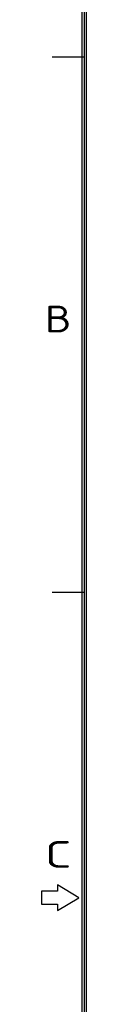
# Model space of a CAD drawing. Extents: x 0 to 576, y 0 to 389.
# Tile 7 of 33: x 0 to 6, y 180 to 315. Entities that reach past the tile are written whole.
import ezdxf
from ezdxf.enums import TextEntityAlignment as Align

# ---------------------------------------------------------------- set-up
doc = ezdxf.new("R2010")
doc.units = 0
doc.header["$LTSCALE"] = 23.1
doc.header["$MEASUREMENT"] = 0
doc.layers.get('0').update_dxf_attribs({"linetype": 'CONTINUOUS'})
doc.styles.get("Standard").update_dxf_attribs({"font": 'isocp3.shx', "bigfont": 'gbcbig.shx'})

# ---------------------------------------------------------------- blocks, each defined once
blk = doc.blocks.new('A3')
for p, q in [((231.12, 4.24), (231.12, 295.1)), ((231.35, 4.47), (231.35, 294.88)), ((231.57, 4.69), (231.57, 294.65)), ((231.35, 238.38), (227.96, 238.38)), ((231.35, 181.88), (227.96, 181.88)), ((228.52, 151.03), (228.52, 150.35)), ((230.78, 149.67), (228.52, 151.03)), ((226.83, 150.35), (226.83, 149)), ((228.52, 150.35), (226.83, 150.35)), ((228.52, 148.32), (230.78, 149.67)), ((226.83, 149), (228.52, 149)), ((228.52, 149), (228.52, 148.32))]:
    blk.add_line(p, q)
for s, width, p, p2 in [('B', 1.538462, (227.18, 209.34), (230, 209.34)), ('C', 1.818182, (227.18, 152.84), (230, 152.84))]:
    blk.add_text(s, height=2.82, dxfattribs=dict(width=width)).set_placement(p, p2, align=Align.FIT)
for tag, p in [('XXXE', (541.66, 30.61)), ('XXXC', (574.68, 30.61)), ('XXXA', (625.44, 30.61)), ('XXXG', (499.17, 23.61)), ('XXXF', (541.66, 23.61)), ('XXXD', (574.68, 23.61)), ('XXXB', (625.44, 23.61)), ('XXXK', (515.42, 22.59)), ('XXXM', (502.54, 6.73))]:
    blk.add_attdef(tag, text='', height=2.5).set_placement(p, align=Align.CENTER)
blk.add_attdef('XXXJ', text='', height=2.5).set_placement((504.73, 17.63), align=Align.MIDDLE_RIGHT)
blk.add_attdef('XXXN', (542.03, 8.55), '', height=2.5)

msp = doc.modelspace()

# ---------------------------------------------------------------- block references
at = {"xscale": 1.3, "yscale": 1.3, "zscale": 1.3}
msp.add_blockref('A3', (-294.942, 0), dxfattribs=at)

doc.saveas('drawing.dxf')
